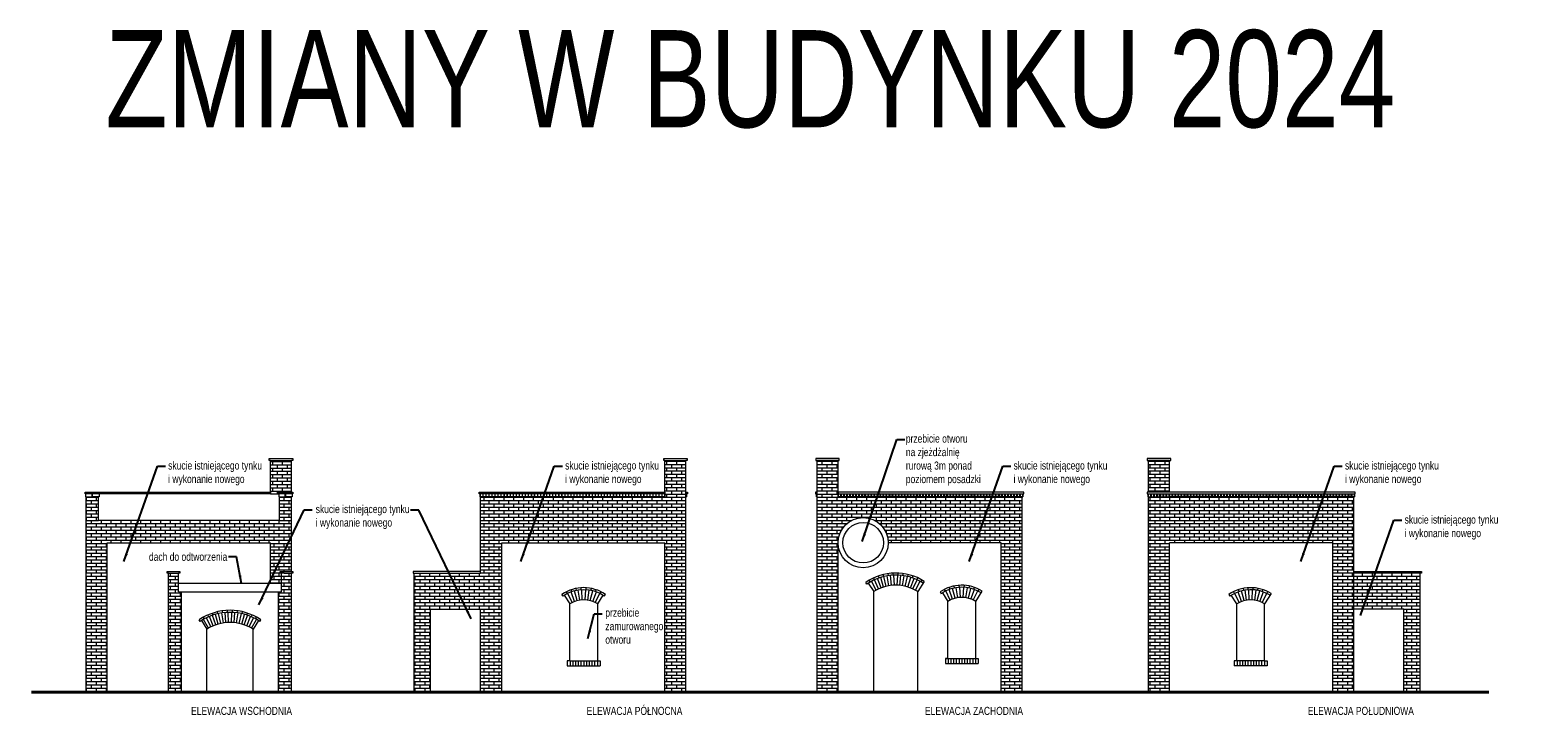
# Model space of a CAD drawing. Header units: millimetres. Extents: x 93304 to 114513, y -38366 to -34536.
# Tile 17 of 17: x 110790 to 114513, y -36229 to -34540. Entities that reach past the tile are written whole.
import ezdxf

# ---------------------------------------------------------------- set-up
doc = ezdxf.new("R2010")
doc.units = ezdxf.units.MM
for name, color, linetype, lineweight in [('_A OPIS', 3, 'Continuous', 9), ('_A_Opis', 2, 'Continuous', 9), ('A_Cienka', 1, 'Continuous', 9), ('cienka', 1, 'Continuous', 5)]:
    doc.layers.add(name, color=color, linetype=linetype, lineweight=lineweight)
doc.layers.add('_A_Hatch', color=7, linetype='Continuous', lineweight=9, true_color=0x666666)
doc.styles.add('ARIAL', font='arial.ttf', dxfattribs={"width": 0.75})
doc.dimstyles.new('M 100', dxfattribs={"dimscale": 100, "dimtxt": 0.2, "dimasz": 0.06, "dimexe": 0.12, "dimexo": 0, "dimgap": 0.03, "dimtad": 1, "dimdsep": 46, "dimtxsty": 'ARIAL', "dimblk": 'ARCHTICK', "dimcen": 0.09, "dimclrd": 256, "dimclre": 252, "dimclrt": 256, "dimadec": 1, "dimazin": 0, "dimtfac": 1, "dimtdec": 1, "dimtix": 1, "dimtmove": 0, "dimatfit": 3, "dimfxl": 0.08, "dimfxlon": 1, "dimtolj": 1, "dimarcsym": 0})
pattern_1 = [(0, (14831.664, 0), (0, 8.129016), []), (90, (14831.664, 0), (-12.192, 8.129016), [8.129016, -8.129016])]

# ---------------------------------------------------------------- blocks, each defined once
blk = doc.blocks.new('_ArchTick')
at = {"color": 0, "linetype": 'ByBlock', "const_width": 0.15}
blk.add_lwpolyline([(-0.5, -0.5), (0.5, 0.5)], dxfattribs=at)

msp = doc.modelspace()

# ---------------------------------------------------------------- hatches: boundary and pattern name
at = {"layer": '_A_Hatch'}
h = msp.add_hatch(dxfattribs=at)
h.set_pattern_fill('AR-BRSTD', color=256, scale=0.12)
h.set_pattern_definition([(0, (14644.994, 454.463), (0, 8.129016), []), (90, (14644.994, 454.463), (-12.192, 8.129016), [8.129016, -8.129016])])
h.paths.add_polyline_path([(111402.08, -35685.689), (111402.08, -35681.689), (111435.08, -35681.689), (111435.08, -35646.189), (111435.08, -35603.689), (111383.08, -35603.689), (111383.08, -35685.689), (111403.58, -35685.689), (111402.827, -35685.689)])
h = msp.add_hatch(dxfattribs=at)
h.set_pattern_fill('AR-BRSTD', color=256, scale=0.12)
h.set_pattern_definition([(0, (14887.0975, 0), (0, 8.129016), []), (90, (14887.098, 0), (-12.192, 8.129016), [8.129016, -8.129016])])
h.paths.add_polyline_path([(111738.027, -36173.689), (111738.027, -35881.689), (111902.027, -35881.689), (111902.027, -35876.689), (111902.027, -35693.689), (112357.027, -35693.689), (112357.027, -35688.689), (112357.027, -35603.689), (112409.027, -35603.689), (112409.027, -36173.689), (112357.027, -36173.689), (112357.027, -35806.689), (111954.027, -35806.689), (111954.027, -36173.689), (111902.027, -36173.689), (111902.027, -35970.689), (111778.027, -35970.689), (111778.027, -36173.689)])
h = msp.add_hatch(dxfattribs=at)
h.set_pattern_fill('AR-BRSTD', color=256, scale=0.12)
h.set_pattern_definition(pattern_1)
edge = h.paths.add_edge_path()
edge.add_line((112784.649, -35806.689), (112784.649, -36173.689))
edge.add_line((112784.649, -36173.689), (112732.649, -36173.689))
edge.add_line((112732.649, -36173.689), (112732.649, -35603.689))
edge.add_line((112732.649, -35603.689), (112784.649, -35603.689))
edge.add_line((112784.649, -35603.689), (112784.649, -35688.689))
edge.add_line((112784.649, -35688.689), (112784.649, -35693.689))
edge.add_line((112784.649, -35693.689), (113239.649, -35693.689))
edge.add_line((113239.649, -35693.689), (113239.649, -36173.689))
edge.add_line((113239.649, -36173.689), (113187.649, -36173.689))
edge.add_line((113187.649, -36173.689), (113187.649, -35806.689))
edge.add_line((113187.649, -35806.689), (112908.649, -35806.689))
edge.add_arc((112846.649, -35806.689), 62, 0, 180)
h = msp.add_hatch(dxfattribs=at)
h.set_pattern_fill('AR-BRSTD', color=256, scale=0.12)
h.set_pattern_definition([(0, (14873.402, 0), (0, 8.129016), []), (90, (14873.402, 0), (-12.192, 8.129016), [8.129016, -8.129016])])
h.paths.add_polyline_path([(113551.14, -36173.689), (113551.14, -35693.689), (114058.14, -35693.689), (114058.14, -35860.689), (114058.14, -35881.689), (114058.14, -35970.689), (114058.14, -36173.689), (114006.14, -36173.689), (114006.14, -35806.689), (113603.14, -35806.689), (113603.14, -36173.689)])
h.paths.add_polyline_path([(114058.14, -35970.689), (114058.14, -35881.689), (114222.14, -35881.689), (114222.14, -36173.689), (114182.14, -36173.689), (114182.14, -35970.689)])
h.paths.add_polyline_path([(113598.89, -35693.689), (113561.39, -35693.689), (113553.89, -35693.689), (113603.14, -35693.689)], flags=16)
h.paths.add_polyline_path([(113551.14, -35681.689), (113551.14, -35603.689), (113603.14, -35603.689), (113603.14, -35681.689)])
h = msp.add_hatch(dxfattribs=at)
h.set_pattern_fill('AR-BRSTD', color=256, scale=0.12)
h.set_pattern_definition(pattern_1)
h.paths.add_polyline_path([(110928.08, -36173.689), (110928.08, -35693.689), (110958.08, -35693.689), (110958.08, -35751.689), (111405.08, -35751.689), (111405.08, -35693.689), (111428.08, -35693.689), (111435.08, -35693.689), (111435.08, -35877.689), (111407.08, -35877.689), (111407.08, -35881.689), (111410.08, -35881.689), (111410.08, -35906.689), (111383.08, -35906.689), (111383.08, -35806.689), (110980.08, -35806.689), (110980.08, -36173.689)])
h = msp.add_hatch(dxfattribs=at)
h.set_pattern_fill('AR-BRSTD', color=256, scale=0.12)
h.set_pattern_definition(pattern_1)
h.paths.add_polyline_path([(111435.08, -35881.689), (111410.08, -35881.689), (111410.08, -35906.689), (111410.08, -35910.462), (111410.08, -35918.583), (111410.08, -35927.778), (111403.08, -35927.778), (111403.08, -36173.689), (111435.08, -36173.689)])
h.paths.add_polyline_path([(111156.08, -35881.689), (111131.08, -35881.689), (111131.08, -36173.689), (111163.08, -36173.689), (111163.08, -35927.778), (111156.08, -35927.778), (111156.08, -35918.583), (111156.08, -35909.725), (111156.08, -35906.689)])

# ---------------------------------------------------------------- linework, layer by layer
for p, q in [((111902.027, -35693.689), (112357.027, -35693.689)), ((113239.649, -35693.689), (112784.649, -35693.689)), ((114058.14, -35693.689), (113603.14, -35693.689)), ((112885.946, -35893.563), (112884.323, -35888.834)), ((112897.375, -35889.981), (112896.261, -35885.356)), ((112903.748, -35914.447), (112897.998, -35890.082)), ((112910.309, -35913.09), (112906.179, -35888.433)), ((112909.213, -35887.963), (112908.506, -35883.013)), ((112916.95, -35911.784), (112914.499, -35887.321)), ((112921.149, -35886.89), (112920.813, -35881.901)), ((112923.65, -35911.784), (112922.294, -35886.821)), ((112930.647, -35911.784), (112932.003, -35886.821)), ((112933.149, -35886.89), (112933.484, -35881.901)), ((112937.347, -35911.784), (112939.798, -35887.321)), ((112943.988, -35913.09), (112948.119, -35888.433)), ((112945.085, -35887.963), (112945.791, -35883.013)), ((112950.549, -35914.447), (112956.299, -35890.082)), ((112956.922, -35889.981), (112958.036, -35885.356)), ((112968.351, -35893.563), (112969.974, -35888.834)), ((112116.023, -35932.377), (112113.76, -35927.918)), ((112134.003, -35951.749), (112125.274, -35928.322)), ((112127.064, -35927.677), (112125.418, -35922.955)), ((112140.2, -35949.789), (112133.873, -35925.603)), ((112138.634, -35924.495), (112137.635, -35919.596)), ((112146.563, -35948.463), (112142.702, -35923.763)), ((112150.527, -35922.89), (112150.191, -35917.901)), ((112153.028, -35947.784), (112151.672, -35922.821)), ((112160.025, -35947.784), (112161.381, -35922.821)), ((112162.527, -35922.89), (112162.862, -35917.901)), ((112166.49, -35948.463), (112170.351, -35923.763)), ((112172.853, -35949.789), (112179.18, -35925.603)), ((112174.419, -35924.495), (112175.418, -35919.596)), ((112179.051, -35951.749), (112187.779, -35928.322)), ((112185.989, -35927.677), (112187.635, -35922.955)), ((112197.03, -35932.377), (112199.293, -35927.918)), ((112864.113, -35903.451), (112861.629, -35899.111)), ((112878.726, -35923.928), (112866.847, -35901.93)), ((112874.776, -35897.999), (112872.696, -35893.453)), ((112884.735, -35920.934), (112874.33, -35898.202)), ((112890.904, -35918.352), (112882.013, -35894.986)), ((112897.275, -35916.201), (112889.934, -35892.268)), ((112957.023, -35916.201), (112964.363, -35892.268)), ((112963.393, -35918.352), (112972.284, -35894.986)), ((112969.562, -35920.934), (112979.967, -35898.202)), ((112975.572, -35923.928), (112987.45, -35901.93)), ((112979.521, -35897.999), (112981.602, -35893.453)), ((112990.184, -35903.451), (112992.668, -35899.111)), ((113049.645, -35926.377), (113047.382, -35921.918)), ((113061.656, -35948.322), (113050.614, -35925.893)), ((113067.625, -35945.749), (113058.896, -35922.322)), ((113060.686, -35921.677), (113059.04, -35916.955)), ((113073.822, -35943.789), (113067.495, -35919.603)), ((113072.256, -35918.495), (113071.257, -35913.596)), ((113080.185, -35942.463), (113076.324, -35917.763)), ((113084.149, -35916.89), (113083.813, -35911.901)), ((113086.65, -35941.784), (113085.294, -35916.821)), ((113093.647, -35941.784), (113095.003, -35916.821)), ((113096.149, -35916.89), (113096.484, -35911.901)), ((113100.112, -35942.463), (113103.973, -35917.763)), ((113106.475, -35943.789), (113112.802, -35919.603)), ((113108.041, -35918.495), (113109.04, -35913.596)), ((113112.673, -35945.749), (113121.401, -35922.322)), ((113118.641, -35948.322), (113129.683, -35925.893)), ((113119.611, -35921.677), (113121.257, -35916.955)), ((113130.652, -35926.377), (113132.915, -35921.918)), ((113763.807, -35932.04), (113761.545, -35927.581)), ((113781.117, -35951.749), (113772.388, -35928.322)), ((113775.021, -35927.387), (113773.376, -35922.666)), ((113787.314, -35949.789), (113780.987, -35925.603)), ((113786.592, -35924.327), (113785.593, -35919.428)), ((113793.677, -35948.463), (113789.816, -35923.763)), ((113797.64, -35922.89), (113797.305, -35917.901)), ((113800.142, -35947.784), (113798.786, -35922.821)), ((113807.139, -35947.784), (113808.495, -35922.821)), ((113809.64, -35922.89), (113809.976, -35917.901)), ((113813.604, -35948.463), (113817.465, -35923.763)), ((113819.967, -35949.789), (113826.294, -35925.603)), ((113820.689, -35924.327), (113821.688, -35919.428)), ((113826.164, -35951.749), (113834.893, -35928.322)), ((113832.26, -35927.387), (113833.905, -35922.666)), ((113843.474, -35932.04), (113845.736, -35927.581)), ((112128.034, -35954.322), (112116.992, -35931.893)), ((112185.019, -35954.322), (112196.061, -35931.893)), ((113775.148, -35954.322), (113764.106, -35931.893)), ((113832.133, -35954.322), (113843.175, -35931.893)), ((111219.788, -35994.91), (111217.383, -35990.527)), ((111230.15, -36017.76), (111217.735, -35996.061)), ((111235.902, -36014.699), (111224.836, -35992.282)), ((111230.561, -35989.624), (111228.565, -35985.04)), ((111241.674, -36011.746), (111232.1, -35988.966)), ((111247.754, -36009.44), (111239.573, -35986.09)), ((111241.771, -35985.341), (111240.201, -35980.594)), ((111254.034, -36007.723), (111247.221, -35983.669)), ((111253.324, -35982.098), (111252.193, -35977.227)), ((111260.282, -36005.968), (111254.982, -35981.724)), ((111266.647, -36004.659), (111262.85, -35980.253)), ((111265.125, -35979.92), (111264.442, -35974.967)), ((111273.093, -36004.158), (111270.75, -35979.268)), ((111277.08, -35978.89), (111276.745, -35973.901)), ((111279.582, -36003.784), (111278.226, -35978.821)), ((111286.579, -36003.784), (111287.935, -35978.821)), ((111289.08, -35978.89), (111289.416, -35973.901)), ((111293.068, -36004.158), (111295.411, -35979.268)), ((111299.513, -36004.659), (111303.311, -35980.253)), ((111301.036, -35979.92), (111301.718, -35974.967)), ((111305.879, -36005.968), (111311.178, -35981.724)), ((111312.127, -36007.723), (111318.94, -35983.669)), ((111312.837, -35982.098), (111313.968, -35977.227)), ((111318.407, -36009.44), (111326.588, -35986.09)), ((111324.39, -35985.341), (111325.96, -35980.594)), ((111324.487, -36011.746), (111334.061, -35988.966)), ((111330.259, -36014.699), (111341.325, -35992.282)), ((111335.6, -35989.624), (111337.595, -35985.04)), ((111336.011, -36017.76), (111348.426, -35996.061)), ((111346.373, -35994.91), (111348.778, -35990.527)), ((112122.777, -36098.689), (112122.777, -36110.689)), ((112129.527, -36098.689), (112129.527, -36110.689)), ((112136.277, -36098.689), (112136.277, -36110.689)), ((112143.027, -36098.689), (112143.027, -36110.689)), ((112149.777, -36098.689), (112149.777, -36110.689)), ((112156.527, -36098.689), (112156.527, -36110.689)), ((112163.277, -36098.689), (112163.277, -36110.689)), ((112170.027, -36098.689), (112170.027, -36110.689)), ((112176.777, -36098.689), (112176.777, -36110.689)), ((112183.527, -36098.689), (112183.527, -36110.689)), ((112190.277, -36098.689), (112190.277, -36110.689)), ((113056.399, -36092.689), (113056.399, -36104.689)), ((113063.149, -36092.689), (113063.149, -36104.689)), ((113069.899, -36092.689), (113069.899, -36104.689)), ((113076.649, -36092.689), (113076.649, -36104.689)), ((113083.399, -36092.689), (113083.399, -36104.689)), ((113090.149, -36092.689), (113090.149, -36104.689)), ((113096.899, -36092.689), (113096.899, -36104.689)), ((113103.649, -36092.689), (113103.649, -36104.689)), ((113110.399, -36092.689), (113110.399, -36104.689)), ((113117.149, -36092.689), (113117.149, -36104.689)), ((113123.899, -36092.689), (113123.899, -36104.689)), ((113769.89, -36098.689), (113769.89, -36110.689)), ((113776.64, -36098.689), (113776.64, -36110.689)), ((113783.39, -36098.689), (113783.39, -36110.689)), ((113790.14, -36098.689), (113790.14, -36110.689)), ((113796.89, -36098.689), (113796.89, -36110.689)), ((113803.64, -36098.689), (113803.64, -36110.689)), ((113810.39, -36098.689), (113810.39, -36110.689)), ((113817.14, -36098.689), (113817.14, -36110.689)), ((113823.89, -36098.689), (113823.89, -36110.689)), ((113830.64, -36098.689), (113830.64, -36110.689)), ((113837.39, -36098.689), (113837.39, -36110.689))]:
    msp.add_line(p, q, dxfattribs=at)
for points in [[(112409.027, -35693.689), (112409.027, -35693.689), (112410.527, -35693.689), (112410.527, -35685.689)], [(112732.649, -35693.689), (112731.149, -35693.689), (112731.149, -35685.689)]]:
    msp.add_lwpolyline(points, dxfattribs=at)
at = {"layer": 'A_Cienka'}
for p, q in [((113603.14, -35681.689), (113603.14, -35603.689)), ((110958.08, -35751.689), (110958.08, -35693.689)), ((111383.08, -35685.689), (111402.08, -35685.689)), ((111405.08, -35751.689), (111405.08, -35693.689)), ((111405.08, -35751.689), (110958.08, -35751.689)), ((111156.08, -35906.689), (111156.08, -35881.689)), ((111410.08, -35906.689), (111410.08, -35881.689)), ((112855.659, -35908.74), (112852.843, -35904.608)), ((113036.493, -35928.396), (113039.312, -35932.525)), ((112105.71, -35938.512), (112102.871, -35934.396)), ((112207.344, -35938.512), (112210.182, -35934.396)), ((113749.55, -35934.697), (113752.27, -35938.897)), ((111209.542, -36001.156), (111206.747, -35997.01)), ((111356.619, -36001.156), (111359.414, -35997.01))]:
    msp.add_line(p, q, dxfattribs=at)
for points in [[(111383.08, -35603.689), (111380.08, -35603.689), (111380.08, -35598.689), (111435.08, -35598.689), (111438.08, -35598.689), (111438.08, -35603.689), (111435.08, -35603.689)], [(111383.08, -35685.689), (111383.08, -35603.689)], [(111383.08, -35603.689), (111435.08, -35603.689)], [(111435.08, -35681.689), (111435.08, -35603.689)], [(112357.027, -35603.689), (112354.027, -35603.689), (112354.027, -35598.689), (112409.027, -35598.689), (112412.027, -35598.689), (112412.027, -35603.689), (112409.027, -35603.689)], [(112357.027, -35693.689), (112357.027, -35603.689)], [(112357.027, -35603.689), (112409.027, -35603.689)], [(112409.027, -36173.689), (112409.027, -35603.689)], [(112784.649, -35603.689), (112787.649, -35603.689), (112787.649, -35598.689), (112732.649, -35598.689), (112729.649, -35598.689), (112729.649, -35603.689), (112732.649, -35603.689)], [(112732.649, -36173.689), (112732.649, -35603.689)], [(112784.649, -35603.689), (112732.649, -35603.689)], [(112784.649, -35693.689), (112784.649, -35603.689)], [(113603.14, -35603.689), (113606.14, -35603.689), (113606.14, -35598.689), (113551.14, -35598.689), (113548.14, -35598.689), (113548.14, -35603.689), (113551.14, -35603.689)], [(113551.14, -35681.689), (113551.14, -35603.689)], [(113603.14, -35603.689), (113551.14, -35603.689)], [(110925.08, -35685.689), (110925.08, -35685.689), (110925.08, -35681.689), (110961.08, -35681.689), (110961.08, -35681.689), (110961.08, -35685.689), (110925.08, -35685.689)], [(110926.58, -35685.689), (110926.58, -35693.689), (110928.08, -35693.689)], [(110926.58, -35685.689), (110926.58, -35693.689), (110942.58, -35693.689), (110942.58, -35685.689)], [(110928.08, -36173.689), (110928.08, -35693.689)], [(110959.58, -35685.689), (110959.58, -35693.689), (110943.58, -35693.689), (110943.58, -35685.689)], [(111402.08, -35685.689), (111402.08, -35685.689), (111402.08, -35681.689), (111438.08, -35681.689), (111438.08, -35681.689), (111438.08, -35685.689), (111402.08, -35685.689)], [(111403.58, -35685.689), (111403.58, -35693.689), (111405.08, -35693.689)], [(111403.58, -35685.689), (111403.58, -35693.689), (111419.58, -35693.689), (111419.58, -35685.689)], [(111436.58, -35685.689), (111436.58, -35693.689), (111420.58, -35693.689), (111420.58, -35685.689)], [(111435.08, -35877.689), (111435.08, -35693.689)], [(111907.027, -35685.689), (111907.027, -35693.689), (111900.527, -35693.689), (111900.527, -35685.689)], [(111900.527, -35685.689), (111900.527, -35693.689), (111902.027, -35693.689)], [(111902.027, -35693.689), (112357.027, -35693.689)], [(111902.027, -35881.689), (111902.027, -35693.689)], [(111902.027, -35693.689), (112357.027, -35693.689)], [(111914.527, -35685.689), (111914.527, -35693.689), (111908.027, -35693.689), (111908.027, -35685.689)], [(111922.027, -35685.689), (111922.027, -35693.689), (111915.527, -35693.689), (111915.527, -35685.689)], [(111929.527, -35685.689), (111929.527, -35693.689), (111923.027, -35693.689), (111923.027, -35685.689)], [(111937.027, -35685.689), (111937.027, -35693.689), (111930.527, -35693.689), (111930.527, -35685.689)], [(111944.527, -35685.689), (111944.527, -35693.689), (111938.027, -35693.689), (111938.027, -35685.689)], [(111952.027, -35685.689), (111952.027, -35693.689), (111945.527, -35693.689), (111945.527, -35685.689)], [(111959.527, -35685.689), (111959.527, -35693.689), (111953.027, -35693.689), (111953.027, -35685.689)], [(111967.027, -35685.689), (111967.027, -35693.689), (111960.527, -35693.689), (111960.527, -35685.689)], [(111974.527, -35685.689), (111974.527, -35693.689), (111968.027, -35693.689), (111968.027, -35685.689)], [(111982.027, -35685.689), (111982.027, -35693.689), (111975.527, -35693.689), (111975.527, -35685.689)], [(111989.527, -35685.689), (111989.527, -35693.689), (111983.027, -35693.689), (111983.027, -35685.689)], [(111997.027, -35685.689), (111997.027, -35693.689), (111990.527, -35693.689), (111990.527, -35685.689)], [(112004.527, -35685.689), (112004.527, -35693.689), (111998.027, -35693.689), (111998.027, -35685.689)], [(112012.027, -35685.689), (112012.027, -35693.689), (112005.527, -35693.689), (112005.527, -35685.689)], [(112019.527, -35685.689), (112019.527, -35693.689), (112013.027, -35693.689), (112013.027, -35685.689)], [(112027.027, -35685.689), (112027.027, -35693.689), (112020.527, -35693.689), (112020.527, -35685.689)], [(112034.527, -35685.689), (112034.527, -35693.689), (112028.027, -35693.689), (112028.027, -35685.689)], [(112042.027, -35685.689), (112042.027, -35693.689), (112035.527, -35693.689), (112035.527, -35685.689)], [(112049.527, -35685.689), (112049.527, -35693.689), (112043.027, -35693.689), (112043.027, -35685.689)], [(112057.027, -35685.689), (112057.027, -35693.689), (112050.527, -35693.689), (112050.527, -35685.689)], [(112064.527, -35685.689), (112064.527, -35693.689), (112058.027, -35693.689), (112058.027, -35685.689)], [(112072.027, -35685.689), (112072.027, -35693.689), (112065.527, -35693.689), (112065.527, -35685.689)], [(112079.527, -35685.689), (112079.527, -35693.689), (112073.027, -35693.689), (112073.027, -35685.689)], [(112087.027, -35685.689), (112087.027, -35693.689), (112080.527, -35693.689), (112080.527, -35685.689)], [(112094.527, -35685.689), (112094.527, -35693.689), (112088.027, -35693.689), (112088.027, -35685.689)], [(112102.027, -35685.689), (112102.027, -35693.689), (112095.527, -35693.689), (112095.527, -35685.689)], [(112109.527, -35685.689), (112109.527, -35693.689), (112103.027, -35693.689), (112103.027, -35685.689)], [(112117.027, -35685.689), (112117.027, -35693.689), (112110.527, -35693.689), (112110.527, -35685.689)], [(112124.527, -35685.689), (112124.527, -35693.689), (112118.027, -35693.689), (112118.027, -35685.689)], [(112132.027, -35685.689), (112132.027, -35693.689), (112125.527, -35693.689), (112125.527, -35685.689)], [(112139.527, -35685.689), (112139.527, -35693.689), (112133.027, -35693.689), (112133.027, -35685.689)], [(112147.027, -35685.689), (112147.027, -35693.689), (112140.527, -35693.689), (112140.527, -35685.689)], [(112154.527, -35685.689), (112154.527, -35693.689), (112148.027, -35693.689), (112148.027, -35685.689)], [(112162.027, -35685.689), (112162.027, -35693.689), (112155.527, -35693.689), (112155.527, -35685.689)], [(112169.527, -35685.689), (112169.527, -35693.689), (112163.027, -35693.689), (112163.027, -35685.689)], [(112177.027, -35685.689), (112177.027, -35693.689), (112170.527, -35693.689), (112170.527, -35685.689)], [(112184.527, -35685.689), (112184.527, -35693.689), (112178.027, -35693.689), (112178.027, -35685.689)], [(112192.027, -35685.689), (112192.027, -35693.689), (112185.527, -35693.689), (112185.527, -35685.689)], [(112199.527, -35685.689), (112199.527, -35693.689), (112193.027, -35693.689), (112193.027, -35685.689)], [(112207.027, -35685.689), (112207.027, -35693.689), (112200.527, -35693.689), (112200.527, -35685.689)], [(112214.527, -35685.689), (112214.527, -35693.689), (112208.027, -35693.689), (112208.027, -35685.689)], [(112222.027, -35685.689), (112222.027, -35693.689), (112215.527, -35693.689), (112215.527, -35685.689)], [(112229.527, -35685.689), (112229.527, -35693.689), (112223.027, -35693.689), (112223.027, -35685.689)], [(112237.027, -35685.689), (112237.027, -35693.689), (112230.527, -35693.689), (112230.527, -35685.689)], [(112244.527, -35685.689), (112244.527, -35693.689), (112238.027, -35693.689), (112238.027, -35685.689)], [(112252.027, -35685.689), (112252.027, -35693.689), (112245.527, -35693.689), (112245.527, -35685.689)], [(112259.527, -35685.689), (112259.527, -35693.689), (112253.027, -35693.689), (112253.027, -35685.689)], [(112267.027, -35685.689), (112267.027, -35693.689), (112260.527, -35693.689), (112260.527, -35685.689)], [(112274.527, -35685.689), (112274.527, -35693.689), (112268.027, -35693.689), (112268.027, -35685.689)], [(112282.027, -35685.689), (112282.027, -35693.689), (112275.527, -35693.689), (112275.527, -35685.689)], [(112289.527, -35685.689), (112289.527, -35693.689), (112283.027, -35693.689), (112283.027, -35685.689)], [(112297.027, -35685.689), (112297.027, -35693.689), (112290.527, -35693.689), (112290.527, -35685.689)], [(112304.527, -35685.689), (112304.527, -35693.689), (112298.027, -35693.689), (112298.027, -35685.689)], [(112312.027, -35685.689), (112312.027, -35693.689), (112305.527, -35693.689), (112305.527, -35685.689)], [(112319.527, -35685.689), (112319.527, -35693.689), (112313.027, -35693.689), (112313.027, -35685.689)], [(112327.027, -35685.689), (112327.027, -35693.689), (112320.527, -35693.689), (112320.527, -35685.689)], [(112334.527, -35685.689), (112334.527, -35693.689), (112328.027, -35693.689), (112328.027, -35685.689)], [(112342.027, -35685.689), (112342.027, -35693.689), (112335.527, -35693.689), (112335.527, -35685.689)], [(112349.527, -35685.689), (112349.527, -35693.689), (112343.027, -35693.689), (112343.027, -35685.689)], [(112357.027, -35685.689), (112357.027, -35693.689), (112350.527, -35693.689), (112350.527, -35685.689)], [(112409.027, -35681.689), (112412.527, -35681.689), (112412.527, -35685.689), (112409.027, -35685.689)], [(112410.527, -35685.689), (112410.527, -35693.689), (112409.027, -35693.689)], [(112732.649, -35681.689), (112729.149, -35681.689), (112729.149, -35685.689), (112732.649, -35685.689)], [(112731.149, -35685.689), (112731.149, -35693.689), (112732.649, -35693.689)], [(112784.649, -35685.689), (112784.649, -35693.689), (112791.149, -35693.689), (112791.149, -35685.689)], [(113239.649, -35693.689), (112784.649, -35693.689)], [(112792.149, -35685.689), (112792.149, -35693.689), (112798.649, -35693.689), (112798.649, -35685.689)], [(112799.649, -35685.689), (112799.649, -35693.689), (112806.149, -35693.689), (112806.149, -35685.689)], [(112807.149, -35685.689), (112807.149, -35693.689), (112813.649, -35693.689), (112813.649, -35685.689)], [(112814.649, -35685.689), (112814.649, -35693.689), (112821.149, -35693.689), (112821.149, -35685.689)], [(112822.149, -35685.689), (112822.149, -35693.689), (112828.649, -35693.689), (112828.649, -35685.689)], [(112829.649, -35685.689), (112829.649, -35693.689), (112836.149, -35693.689), (112836.149, -35685.689)], [(112837.149, -35685.689), (112837.149, -35693.689), (112843.649, -35693.689), (112843.649, -35685.689)], [(112844.649, -35685.689), (112844.649, -35693.689), (112851.149, -35693.689), (112851.149, -35685.689)], [(112852.149, -35685.689), (112852.149, -35693.689), (112858.649, -35693.689), (112858.649, -35685.689)], [(112859.649, -35685.689), (112859.649, -35693.689), (112866.149, -35693.689), (112866.149, -35685.689)], [(112867.149, -35685.689), (112867.149, -35693.689), (112873.649, -35693.689), (112873.649, -35685.689)], [(112874.649, -35685.689), (112874.649, -35693.689), (112881.149, -35693.689), (112881.149, -35685.689)], [(112882.149, -35685.689), (112882.149, -35693.689), (112888.649, -35693.689), (112888.649, -35685.689)], [(112889.649, -35685.689), (112889.649, -35693.689), (112896.149, -35693.689), (112896.149, -35685.689)], [(112897.149, -35685.689), (112897.149, -35693.689), (112903.649, -35693.689), (112903.649, -35685.689)], [(112904.649, -35685.689), (112904.649, -35693.689), (112911.149, -35693.689), (112911.149, -35685.689)], [(112912.149, -35685.689), (112912.149, -35693.689), (112918.649, -35693.689), (112918.649, -35685.689)], [(112919.649, -35685.689), (112919.649, -35693.689), (112926.149, -35693.689), (112926.149, -35685.689)], [(112927.149, -35685.689), (112927.149, -35693.689), (112933.649, -35693.689), (112933.649, -35685.689)], [(112934.649, -35685.689), (112934.649, -35693.689), (112941.149, -35693.689), (112941.149, -35685.689)], [(112942.149, -35685.689), (112942.149, -35693.689), (112948.649, -35693.689), (112948.649, -35685.689)], [(112949.649, -35685.689), (112949.649, -35693.689), (112956.149, -35693.689), (112956.149, -35685.689)], [(112957.149, -35685.689), (112957.149, -35693.689), (112963.649, -35693.689), (112963.649, -35685.689)], [(112964.649, -35685.689), (112964.649, -35693.689), (112971.149, -35693.689), (112971.149, -35685.689)], [(112972.149, -35685.689), (112972.149, -35693.689), (112978.649, -35693.689), (112978.649, -35685.689)], [(112979.649, -35685.689), (112979.649, -35693.689), (112986.149, -35693.689), (112986.149, -35685.689)], [(112987.149, -35685.689), (112987.149, -35693.689), (112993.649, -35693.689), (112993.649, -35685.689)], [(112994.649, -35685.689), (112994.649, -35693.689), (113001.149, -35693.689), (113001.149, -35685.689)], [(113002.149, -35685.689), (113002.149, -35693.689), (113008.649, -35693.689), (113008.649, -35685.689)], [(113009.649, -35685.689), (113009.649, -35693.689), (113016.149, -35693.689), (113016.149, -35685.689)], [(113017.149, -35685.689), (113017.149, -35693.689), (113023.649, -35693.689), (113023.649, -35685.689)], [(113024.649, -35685.689), (113024.649, -35693.689), (113031.149, -35693.689), (113031.149, -35685.689)], [(113032.149, -35685.689), (113032.149, -35693.689), (113038.649, -35693.689), (113038.649, -35685.689)], [(113039.649, -35685.689), (113039.649, -35693.689), (113046.149, -35693.689), (113046.149, -35685.689)], [(113047.149, -35685.689), (113047.149, -35693.689), (113053.649, -35693.689), (113053.649, -35685.689)], [(113054.649, -35685.689), (113054.649, -35693.689), (113061.149, -35693.689), (113061.149, -35685.689)], [(113062.149, -35685.689), (113062.149, -35693.689), (113068.649, -35693.689), (113068.649, -35685.689)], [(113069.649, -35685.689), (113069.649, -35693.689), (113076.149, -35693.689), (113076.149, -35685.689)], [(113077.149, -35685.689), (113077.149, -35693.689), (113083.649, -35693.689), (113083.649, -35685.689)], [(113084.649, -35685.689), (113084.649, -35693.689), (113091.149, -35693.689), (113091.149, -35685.689)], [(113092.149, -35685.689), (113092.149, -35693.689), (113098.649, -35693.689), (113098.649, -35685.689)], [(113099.649, -35685.689), (113099.649, -35693.689), (113106.149, -35693.689), (113106.149, -35685.689)], [(113107.149, -35685.689), (113107.149, -35693.689), (113113.649, -35693.689), (113113.649, -35685.689)], [(113114.649, -35685.689), (113114.649, -35693.689), (113121.149, -35693.689), (113121.149, -35685.689)], [(113122.149, -35685.689), (113122.149, -35693.689), (113128.649, -35693.689), (113128.649, -35685.689)], [(113129.649, -35685.689), (113129.649, -35693.689), (113136.149, -35693.689), (113136.149, -35685.689)], [(113137.149, -35685.689), (113137.149, -35693.689), (113143.649, -35693.689), (113143.649, -35685.689)], [(113144.649, -35685.689), (113144.649, -35693.689), (113151.149, -35693.689), (113151.149, -35685.689)], [(113152.149, -35685.689), (113152.149, -35693.689), (113158.649, -35693.689), (113158.649, -35685.689)], [(113159.649, -35685.689), (113159.649, -35693.689), (113166.149, -35693.689), (113166.149, -35685.689)], [(113167.149, -35685.689), (113167.149, -35693.689), (113173.649, -35693.689), (113173.649, -35685.689)], [(113174.649, -35685.689), (113174.649, -35693.689), (113181.149, -35693.689), (113181.149, -35685.689)], [(113182.149, -35685.689), (113182.149, -35693.689), (113188.649, -35693.689), (113188.649, -35685.689)], [(113189.649, -35685.689), (113189.649, -35693.689), (113196.149, -35693.689), (113196.149, -35685.689)], [(113197.149, -35685.689), (113197.149, -35693.689), (113203.649, -35693.689), (113203.649, -35685.689)], [(113204.649, -35685.689), (113204.649, -35693.689), (113211.149, -35693.689), (113211.149, -35685.689)], [(113212.149, -35685.689), (113212.149, -35693.689), (113218.649, -35693.689), (113218.649, -35685.689)], [(113219.649, -35685.689), (113219.649, -35693.689), (113226.149, -35693.689), (113226.149, -35685.689)], [(113227.149, -35685.689), (113227.149, -35693.689), (113233.649, -35693.689), (113233.649, -35685.689)], [(113234.649, -35685.689), (113234.649, -35693.689), (113241.149, -35693.689), (113241.149, -35685.689)], [(113241.149, -35685.689), (113241.149, -35693.689), (113239.649, -35693.689)], [(113239.649, -36173.689), (113239.649, -35693.689)], [(113551.14, -35681.689), (113547.64, -35681.689), (113547.64, -35685.689), (113551.14, -35685.689)], [(113549.64, -35685.689), (113549.64, -35693.689), (113551.14, -35693.689)], [(113550.64, -35685.689), (113550.64, -35693.689), (113557.14, -35693.689), (113557.14, -35685.689)], [(113551.14, -36173.689), (113551.14, -35693.689)], [(113558.14, -35685.689), (113558.14, -35693.689), (113564.64, -35693.689), (113564.64, -35685.689)], [(113565.64, -35685.689), (113565.64, -35693.689), (113572.14, -35693.689), (113572.14, -35685.689)], [(113573.14, -35685.689), (113573.14, -35693.689), (113579.64, -35693.689), (113579.64, -35685.689)], [(113580.64, -35685.689), (113580.64, -35693.689), (113587.14, -35693.689), (113587.14, -35685.689)], [(113588.14, -35685.689), (113588.14, -35693.689), (113594.64, -35693.689), (113594.64, -35685.689)], [(113595.64, -35685.689), (113595.64, -35693.689), (113602.14, -35693.689), (113602.14, -35685.689)], [(113603.14, -35685.689), (113603.14, -35693.689), (113609.64, -35693.689), (113609.64, -35685.689)], [(113610.64, -35685.689), (113610.64, -35693.689), (113617.14, -35693.689), (113617.14, -35685.689)], [(113618.14, -35685.689), (113618.14, -35693.689), (113624.64, -35693.689), (113624.64, -35685.689)], [(113625.64, -35685.689), (113625.64, -35693.689), (113632.14, -35693.689), (113632.14, -35685.689)], [(113633.14, -35685.689), (113633.14, -35693.689), (113639.64, -35693.689), (113639.64, -35685.689)], [(113640.64, -35685.689), (113640.64, -35693.689), (113647.14, -35693.689), (113647.14, -35685.689)], [(113648.14, -35685.689), (113648.14, -35693.689), (113654.64, -35693.689), (113654.64, -35685.689)], [(113655.64, -35685.689), (113655.64, -35693.689), (113662.14, -35693.689), (113662.14, -35685.689)], [(113663.14, -35685.689), (113663.14, -35693.689), (113669.64, -35693.689), (113669.64, -35685.689)], [(113670.64, -35685.689), (113670.64, -35693.689), (113677.14, -35693.689), (113677.14, -35685.689)], [(113678.14, -35685.689), (113678.14, -35693.689), (113684.64, -35693.689), (113684.64, -35685.689)], [(113685.64, -35685.689), (113685.64, -35693.689), (113692.14, -35693.689), (113692.14, -35685.689)], [(113693.14, -35685.689), (113693.14, -35693.689), (113699.64, -35693.689), (113699.64, -35685.689)], [(113700.64, -35685.689), (113700.64, -35693.689), (113707.14, -35693.689), (113707.14, -35685.689)], [(113708.14, -35685.689), (113708.14, -35693.689), (113714.64, -35693.689), (113714.64, -35685.689)], [(113715.64, -35685.689), (113715.64, -35693.689), (113722.14, -35693.689), (113722.14, -35685.689)], [(113723.14, -35685.689), (113723.14, -35693.689), (113729.64, -35693.689), (113729.64, -35685.689)], [(113730.64, -35685.689), (113730.64, -35693.689), (113737.14, -35693.689), (113737.14, -35685.689)], [(113738.14, -35685.689), (113738.14, -35693.689), (113744.64, -35693.689), (113744.64, -35685.689)], [(113745.64, -35685.689), (113745.64, -35693.689), (113752.14, -35693.689), (113752.14, -35685.689)], [(113753.14, -35685.689), (113753.14, -35693.689), (113759.64, -35693.689), (113759.64, -35685.689)], [(113760.64, -35685.689), (113760.64, -35693.689), (113767.14, -35693.689), (113767.14, -35685.689)], [(113768.14, -35685.689), (113768.14, -35693.689), (113774.64, -35693.689), (113774.64, -35685.689)], [(113775.64, -35685.689), (113775.64, -35693.689), (113782.14, -35693.689), (113782.14, -35685.689)], [(113783.14, -35685.689), (113783.14, -35693.689), (113789.64, -35693.689), (113789.64, -35685.689)], [(113790.64, -35685.689), (113790.64, -35693.689), (113797.14, -35693.689), (113797.14, -35685.689)], [(113798.14, -35685.689), (113798.14, -35693.689), (113804.64, -35693.689), (113804.64, -35685.689)], [(113805.64, -35685.689), (113805.64, -35693.689), (113812.14, -35693.689), (113812.14, -35685.689)], [(113813.14, -35685.689), (113813.14, -35693.689), (113819.64, -35693.689), (113819.64, -35685.689)], [(113820.64, -35685.689), (113820.64, -35693.689), (113827.14, -35693.689), (113827.14, -35685.689)], [(113828.14, -35685.689), (113828.14, -35693.689), (113834.64, -35693.689), (113834.64, -35685.689)], [(113835.64, -35685.689), (113835.64, -35693.689), (113842.14, -35693.689), (113842.14, -35685.689)], [(113843.14, -35685.689), (113843.14, -35693.689), (113849.64, -35693.689), (113849.64, -35685.689)], [(113850.64, -35685.689), (113850.64, -35693.689), (113857.14, -35693.689), (113857.14, -35685.689)], [(113858.14, -35685.689), (113858.14, -35693.689), (113864.64, -35693.689), (113864.64, -35685.689)], [(113865.64, -35685.689), (113865.64, -35693.689), (113872.14, -35693.689), (113872.14, -35685.689)], [(113873.14, -35685.689), (113873.14, -35693.689), (113879.64, -35693.689), (113879.64, -35685.689)], [(113880.64, -35685.689), (113880.64, -35693.689), (113887.14, -35693.689), (113887.14, -35685.689)], [(113888.14, -35685.689), (113888.14, -35693.689), (113894.64, -35693.689), (113894.64, -35685.689)], [(113895.64, -35685.689), (113895.64, -35693.689), (113902.14, -35693.689), (113902.14, -35685.689)], [(113903.14, -35685.689), (113903.14, -35693.689), (113909.64, -35693.689), (113909.64, -35685.689)], [(113910.64, -35685.689), (113910.64, -35693.689), (113917.14, -35693.689), (113917.14, -35685.689)], [(113918.14, -35685.689), (113918.14, -35693.689), (113924.64, -35693.689), (113924.64, -35685.689)], [(113925.64, -35685.689), (113925.64, -35693.689), (113932.14, -35693.689), (113932.14, -35685.689)], [(113933.14, -35685.689), (113933.14, -35693.689), (113939.64, -35693.689), (113939.64, -35685.689)], [(113940.64, -35685.689), (113940.64, -35693.689), (113947.14, -35693.689), (113947.14, -35685.689)], [(113948.14, -35685.689), (113948.14, -35693.689), (113954.64, -35693.689), (113954.64, -35685.689)], [(113955.64, -35685.689), (113955.64, -35693.689), (113962.14, -35693.689), (113962.14, -35685.689)], [(113963.14, -35685.689), (113963.14, -35693.689), (113969.64, -35693.689), (113969.64, -35685.689)], [(113970.64, -35685.689), (113970.64, -35693.689), (113977.14, -35693.689), (113977.14, -35685.689)], [(113978.14, -35685.689), (113978.14, -35693.689), (113984.64, -35693.689), (113984.64, -35685.689)], [(113985.64, -35685.689), (113985.64, -35693.689), (113992.14, -35693.689), (113992.14, -35685.689)], [(113993.14, -35685.689), (113993.14, -35693.689), (113999.64, -35693.689), (113999.64, -35685.689)], [(114000.64, -35685.689), (114000.64, -35693.689), (114007.14, -35693.689), (114007.14, -35685.689)], [(114008.14, -35685.689), (114008.14, -35693.689), (114014.64, -35693.689), (114014.64, -35685.689)], [(114015.64, -35685.689), (114015.64, -35693.689), (114022.14, -35693.689), (114022.14, -35685.689)], [(114023.14, -35685.689), (114023.14, -35693.689), (114029.64, -35693.689), (114029.64, -35685.689)], [(114030.64, -35685.689), (114030.64, -35693.689), (114037.14, -35693.689), (114037.14, -35685.689)], [(114038.14, -35685.689), (114038.14, -35693.689), (114044.64, -35693.689), (114044.64, -35685.689)], [(114045.64, -35685.689), (114045.64, -35693.689), (114052.14, -35693.689), (114052.14, -35685.689)], [(114053.14, -35685.689), (114053.14, -35693.689), (114059.64, -35693.689), (114059.64, -35685.689)], [(114059.64, -35685.689), (114059.64, -35693.689), (114058.14, -35693.689)], [(114058.14, -35970.689), (114058.14, -35693.689)], [(110980.08, -36173.689), (110980.08, -35806.689)], [(110980.08, -35806.689), (111383.08, -35806.689)], [(111383.08, -35906.689), (111383.08, -35806.689)], [(111954.027, -36173.689), (111954.027, -35806.689)], [(111954.027, -35806.689), (112357.027, -35806.689)], [(112357.027, -36173.689), (112357.027, -35806.689)], [(112784.649, -36173.689), (112784.649, -35806.689)], [(113187.649, -35806.689), (112908.649, -35806.689)], [(113187.649, -36173.689), (113187.649, -35806.689)], [(113603.14, -36173.689), (113603.14, -35806.689)], [(114006.14, -35806.689), (113603.14, -35806.689)], [(114006.14, -36173.689), (114006.14, -35806.689)], [(111131.08, -35881.689), (111128.08, -35881.689), (111128.08, -35877.689), (111156.08, -35877.689), (111159.08, -35877.689), (111159.08, -35881.689), (111156.08, -35881.689)], [(111131.08, -36173.689), (111131.08, -35881.689)], [(111131.08, -35881.689), (111156.08, -35881.689)], [(111417.08, -35881.689), (111407.08, -35881.689), (111407.08, -35877.689), (111435.08, -35877.689), (111438.08, -35877.689), (111438.08, -35881.689), (111435.08, -35881.689)], [(111417.08, -35881.689), (111435.08, -35881.689)], [(111435.08, -36173.689), (111435.08, -35881.689)], [(111902.027, -35881.689), (111902.027, -35877.689), (111738.027, -35877.689), (111735.027, -35877.689), (111735.027, -35881.689), (111738.027, -35881.689)], [(111738.027, -36173.689), (111738.027, -35881.689)], [(111738.027, -35881.689), (111902.027, -35881.689)], [(114058.14, -35881.689), (114058.14, -35877.689), (114222.14, -35877.689), (114225.14, -35877.689), (114225.14, -35881.689), (114222.14, -35881.689)], [(114222.14, -35881.689), (114058.14, -35881.689)], [(114222.14, -36173.689), (114222.14, -35881.689)], [(111156.08, -35927.778), (111156.08, -35906.689)], [(111156.08, -35906.689), (111410.08, -35906.689)], [(111156.08, -35927.778), (111410.08, -35927.778)], [(111163.08, -36173.689), (111163.08, -35927.778)], [(111403.08, -36173.689), (111403.08, -35927.778)], [(111410.08, -35927.778), (111410.08, -35906.689)], [(112859.279, -35906.361), (112872.649, -35927.486)], [(112872.649, -36173.689), (112872.649, -35927.486)], [(112997.692, -35902.136), (112981.649, -35927.486)], [(112981.649, -36173.689), (112981.649, -35927.486)], [(113124.649, -35951.689), (113140.692, -35926.339)], [(112108.657, -35936.564), (112122.027, -35957.689)], [(112122.027, -36098.689), (112122.027, -35957.689)], [(112191.027, -35957.689), (112204.396, -35936.564)], [(112191.027, -36098.689), (112191.027, -35957.689)], [(113042.279, -35930.564), (113055.649, -35951.689)], [(113055.649, -36092.689), (113055.649, -35951.689)], [(113124.649, -36092.689), (113124.649, -35951.689)], [(113769.14, -35957.689), (113755.771, -35936.564)], [(113769.14, -36098.689), (113769.14, -35957.689)], [(113854.184, -35932.339), (113838.14, -35957.689)], [(113838.14, -36098.689), (113838.14, -35957.689)], [(111212.711, -35999.086), (111226.08, -36020.211)], [(111353.45, -35999.086), (111340.08, -36020.211)], [(111778.027, -36173.689), (111778.027, -35970.689)], [(111778.027, -35970.689), (111902.027, -35970.689)], [(111902.027, -36173.689), (111902.027, -35970.689)], [(114058.14, -36173.689), (114058.14, -35970.689)], [(114182.14, -35970.689), (114058.14, -35970.689)], [(114182.14, -36173.689), (114182.14, -35970.689)], [(111226.08, -36173.689), (111226.08, -36020.211)], [(111340.08, -36173.689), (111340.08, -36020.211)], [(112122.027, -36098.689), (112116.027, -36098.689), (112116.027, -36110.689)], [(112116.027, -36110.689), (112197.027, -36110.689)], [(112122.027, -36098.689), (112191.027, -36098.689)], [(112191.027, -36098.689), (112197.027, -36098.689), (112197.027, -36110.689)], [(113055.649, -36092.689), (113049.649, -36092.689), (113049.649, -36104.689)], [(113049.649, -36104.689), (113130.649, -36104.689)], [(113051.649, -36092.689), (113128.649, -36092.689)], [(113055.649, -36092.689), (113124.649, -36092.689)], [(113124.649, -36092.689), (113130.649, -36092.689), (113130.649, -36104.689)], [(113769.14, -36098.689), (113763.14, -36098.689), (113763.14, -36110.689)], [(113844.14, -36110.689), (113763.14, -36110.689)], [(113838.14, -36098.689), (113769.14, -36098.689)], [(113838.14, -36098.689), (113844.14, -36098.689), (113844.14, -36110.689)], [(110928.08, -36173.689), (111435.08, -36173.689)], [(112872.649, -36173.689), (112981.649, -36173.689)]]:
    msp.add_lwpolyline(points, dxfattribs=at)
for points in [[(110961.08, -35681.689), (111383.08, -35681.689), (111383.08, -35685.689), (110961.08, -35685.689)], [(112357.027, -35685.689), (111898.527, -35685.689), (111898.527, -35681.689), (112357.027, -35681.689)], [(112784.649, -35685.689), (113243.149, -35685.689), (113243.149, -35681.689), (112784.649, -35681.689)], [(113547.64, -35685.689), (114061.64, -35685.689), (114061.64, -35681.689), (113547.64, -35681.689)]]:
    msp.add_lwpolyline(points, close=True, dxfattribs=at)
at = {"layer": 'A_Cienka', "color": 3, "const_width": 6}
msp.add_lwpolyline([(110792.558, -36176.689), (114391.739, -36176.689)], dxfattribs=at)
at = {"layer": 'A_Cienka'}
for radius in [62, 50]:
    msp.add_circle((112846.649, -35806.689), radius, dxfattribs=at)
for centre, radius, start, end in [((112927.149, -36013.6), 131.911, 57.671002, 124.284549), ((112927.149, -36013.6), 126.911, 57.671002, 124.284549), ((112156.527, -36012.201), 94.513, 55.409371, 124.590629), ((112156.527, -36012.201), 89.513, 55.409371, 124.590629), ((112927.149, -36013.6), 101.911, 57.671002, 122.328998), ((113090.149, -36006.201), 94.513, 57.671002, 124.590629), ((113090.149, -36006.201), 89.513, 57.671002, 124.590629), ((113803.64, -36012.201), 94.513, 57.671002, 124.911309), ((113803.64, -36012.201), 89.513, 57.671002, 125.022213), ((112156.527, -36012.201), 64.513, 57.671002, 122.328998), ((113090.149, -36006.201), 64.513, 57.671002, 122.328998), ((113803.64, -36012.201), 64.513, 57.671002, 122.328998), ((111283.08, -36110.275), 136.586, 56.022584, 123.977416), ((111283.08, -36110.275), 131.586, 56.022584, 123.977416), ((111283.08, -36110.275), 106.586, 57.671002, 122.328998)]:
    msp.add_arc(centre, radius, start, end, dxfattribs=at)
at = {"layer": 'cienka'}
msp.add_lwpolyline([(110792.558, -36173.689), (114391.739, -36173.689)], dxfattribs=at)

# ---------------------------------------------------------------- texts
at = {"layer": '_A OPIS', "lineweight": 5, "insert": (110975.214, -34540.441), "char_height": 240, "width": 3204.26857, "attachment_point": 1, "style": 'ARIAL'}
msp.add_mtext('ZMIANY W BUDYNKU 2024', dxfattribs=at)
at = {"layer": '_A_Hatch', "color": 232, "lineweight": 35, "true_color": 0xd70d54, "char_height": 20, "attachment_point": 7, "style": 'ARIAL'}
for s, insert in [('przebicie otworu\\Pna zjeżdżalnię\\Prurową 3m ponad\\Ppoziomem posadzki', (112952.017, -35665.499)), ('skucie istniejącego tynku\\Pi wykonanie nowego', (111130.364, -35665.253)), ('skucie istniejącego tynku\\Pi wykonanie nowego', (112110.672, -35665.253)), ('skucie istniejącego tynku\\Pi wykonanie nowego', (113218.068, -35665.253)), ('skucie istniejącego tynku\\Pi wykonanie nowego', (114036.56, -35665.253)), ('skucie istniejącego tynku\\Pi wykonanie nowego', (111494.698, -35772.884)), ('skucie istniejącego tynku\\Pi wykonanie nowego', (114183.744, -35798.955))]:
    msp.add_mtext(s, dxfattribs=dict(at, insert=insert))
at = {"layer": '_A_Hatch', "color": 232, "lineweight": 35, "char_height": 20, "style": 'ARIAL'}
for s, insert, attachment_point in [('dach do odtworzenia', (111276.281, -35851.625), 9), ('przebicie\\Pzamurowanego\\Potworu', (112209.906, -36056.398), 7)]:
    msp.add_mtext(s, dxfattribs=dict(at, insert=insert, attachment_point=attachment_point))
at = {"layer": '_A_Opis', "lineweight": 35, "char_height": 20, "attachment_point": 9, "style": 'ARIAL'}
for s, insert in [('ELEWACJA WSCHODNIA', (111436.212, -36232.406)), ('ELEWACJA PÓŁNOCNA', (112400.216, -36232.406)), ('ELEWACJA ZACHODNIA', (113241.496, -36232.406)), ('ELEWACJA POŁUDNIOWA', (114206.627, -36232.406))]:
    msp.add_mtext(s, dxfattribs=dict(at, insert=insert))

# ---------------------------------------------------------------- leaders
at = {"layer": '_A_Opis', "color": 232, "lineweight": 5, "true_color": 0xd70d54, "annotation_type": 0, "has_hookline": 1, "hookline_direction": 0}
for points, override in [([(112844.161, -35803.711), (112929.538, -35551.99), (112949.538, -35551.99)], {"dimasz": 0.2, "dimtad": 0}), ([(111021.115, -35852.725), (111103.646, -35617.449), (111123.646, -35617.449)], {"dimasz": 0.2, "dimtad": 0}), ([(112001.423, -35852.725), (112083.954, -35617.449), (112103.954, -35617.449)], {"dimasz": 0.2, "dimgap": 0.03, "dimtad": 0}), ([(113108.82, -35852.725), (113191.35, -35617.449), (113211.35, -35617.449)], {"dimasz": 0.2, "dimtad": 0}), ([(113927.312, -35852.725), (114009.842, -35617.449), (114029.842, -35617.449)], {"dimasz": 0.2, "dimtad": 0}), ([(111354.395, -35960.356), (111466.231, -35725.08), (111486.231, -35725.08)], {"dimasz": 0.2, "dimtad": 0}), ([(114074.496, -35986.427), (114157.026, -35751.151), (114177.026, -35751.151)], {"dimasz": 0.2, "dimtad": 0})]:
    msp.add_leader(points, dimstyle='M 100', override=override, dxfattribs=at)
at = {"layer": '_A_Opis', "color": 232, "lineweight": 5, "true_color": 0xd70d54, "annotation_type": 0, "has_hookline": 1, "hookline_direction": 0, "horizontal_direction": (-1, 0, 0)}
msp.add_leader([(111878.401, -35994.713), (111749.084, -35725.865), (111729.084, -35725.865)], dimstyle='M 100', override={"dimasz": 0.2, "dimtad": 0}, dxfattribs=at)
at = {"layer": '_A_Opis', "color": 232, "lineweight": 5, "true_color": 0xd70d54, "annotation_type": 0, "has_hookline": 1}
for points, hookline_direction, text_width in [([(111311.139, -35907.176), (111299.281, -35841.625), (111279.281, -35841.625)], 1, 191.777), ([(112166.886, -36042.983), (112182.097, -35982.702), (112202.097, -35982.702)], 0, 142.091)]:
    msp.add_leader(points, dimstyle='M 100', override={"dimasz": 0.2, "dimtad": 0}, dxfattribs=dict(at, hookline_direction=hookline_direction, text_width=text_width))

doc.saveas('drawing.dxf')
